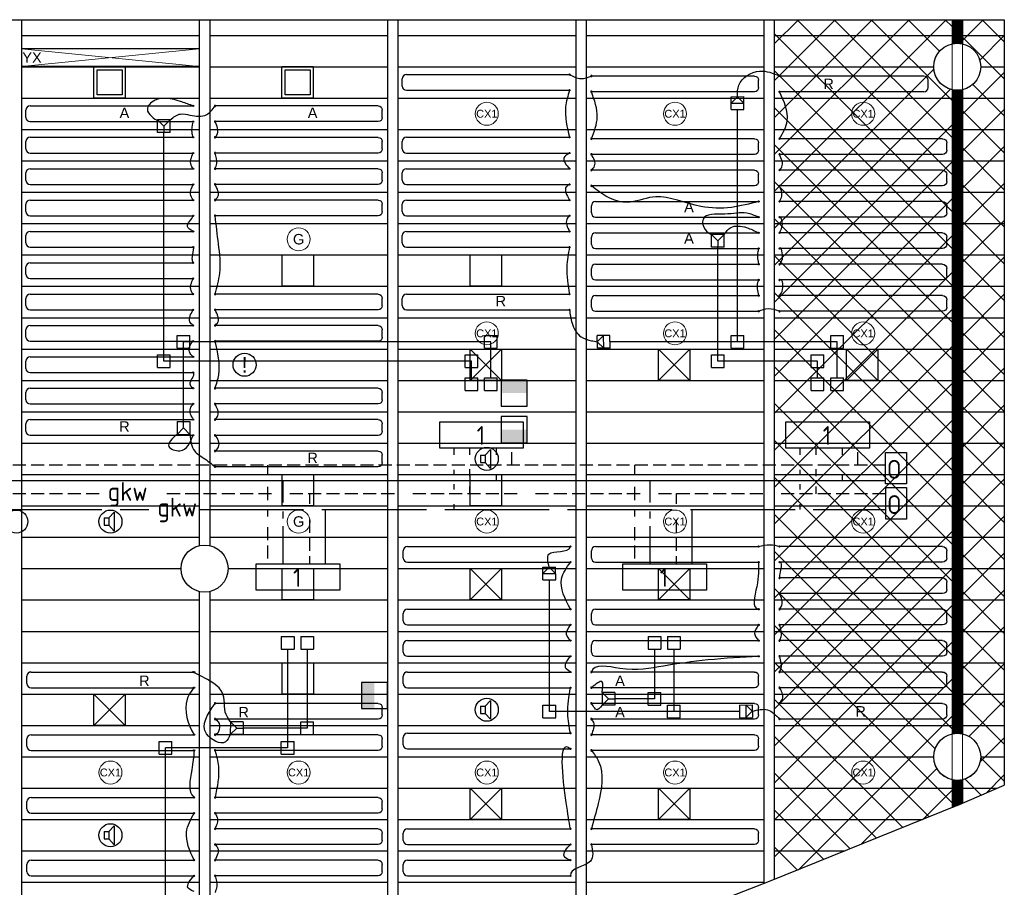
# Model space of a CAD drawing. Extents: x 7383 to 861143, y -570072 to -203000.
# Tile 18 of 30: x 463075 to 472493, y -289716 to -281418. Entities that reach past the tile are written whole.
import ezdxf

# ---------------------------------------------------------------- set-up
doc = ezdxf.new("R2010")
doc.units = 0
doc.header["$LTSCALE"] = 25
for name, pattern in [('2322105', [47, 40, -7]), ('2322106', [47, 5, -2, 5, -2, 5, -2, 5, -2, 5, -2, 5, -7]), ('2322107', [2000, 1000, 1000]), ('2322108', [7, 5, -2]), ('HIDDEN', [0.375, 0.25, -0.125])]:
    doc.linetypes.add(name, pattern=pattern)
doc.layers.get('0').update_dxf_attribs({"linetype": 'CONTINUOUS'})
for name, color, linetype in [('60', 7, 'CONTINUOUS'), ('60-CV', 3, 'CONTINUOUS'), ('KP-bandraster', 5, 'CONTINUOUS'), ('KP-koppelingen', 6, 'CONTINUOUS'), ('KP-leidingen(aanvoer)', 5, 'CONTINUOUS'), ('KP-leidingen(retour)', 1, 'CONTINUOUS'), ('KP-Melders', 3, 'CONTINUOUS'), ('KP-Oppervlak', 3, 'CONTINUOUS'), ('KP-panelen', 1, 'CONTINUOUS'), ('KP-registers', 4, 'CONTINUOUS'), ('KP-retour', 3, 'CONTINUOUS'), ('KP-slangen', 7, 'CONTINUOUS'), ('KP-tekst', 7, 'CONTINUOUS'), ('SYM-W', 7, 'CONTINUOUS'), ('Thermostaat', 160, 'CONTINUOUS'), ('WL5501--', 130, 'CONTINUOUS'), ('WL5501-GKW', 4, 'CONTINUOUS'), ('WL5502--', 130, 'CONTINUOUS'), ('WL5502--_GKW-R', 4, 'HIDDEN'), ('WL561---_AANVOER', 10, 'CONTINUOUS'), ('WL561---_RETOUR', 10, 'CONTINUOUS')]:
    doc.layers.add(name, color=color, linetype=linetype)
doc.layers.add('KP-aanvoer', color=6, linetype='CONTINUOUS', plot=False)
for name, color, linetype, lineweight in [('KP-Aluminium', 8, 'CONTINUOUS', 18), ('KP-onderlegger CV GKW', 8, 'CONTINUOUS', 18), ('KP-Verlichting', 2, 'CONTINUOUS', 18)]:
    doc.layers.add(name, color=color, linetype=linetype, lineweight=lineweight)
doc.styles.add('arial', font='ARIAL.TTF')
doc.styles.add('BURO-018', font='ISO96.shx', dxfattribs={"height": 90})
doc.styles.add('ISO', font='ISO.SHX')

# ---------------------------------------------------------------- blocks, each defined once
blk = doc.blocks.new('SW30485012')
at = {"color": 0, "linetype": 'Continuous'}
for p, q in [((-2.5, 2.5), (-2.5, -2.5)), ((2.5, 2.5), (-2.5, 2.5)), ((2.5, -2.5), (2.5, 2.5)), ((-2.5, -2.5), (2.5, -2.5))]:
    blk.add_line(p, q, dxfattribs=at)
blk.add_solid([(-2.5, 0), (2.5, 0), (-2.5, -2.5), (2.5, -2.5)], dxfattribs=at)
at = {"color": 0, "linetype": 'Continuous', "style": 'BURO-018', "flags": 1}
blk.add_attdef('W_ID', (0, 0), '', height=1.8, dxfattribs=at)
blk = doc.blocks.new('A$C5CC54D2E')
at = {"layer": '60-CV', "color": 2, "linetype": 'Continuous'}
for points in [[(49915.1, -3988.4), (49715.1, -3988.4), (49715.1, -3688.4), (49915.1, -3688.4)], [(49915.7, -4325.7), (49715.7, -4325.7), (49715.7, -4025.7), (49915.7, -4025.7)]]:
    blk.add_lwpolyline(points, close=True, dxfattribs=at)
at = {"layer": 'SYM-W', "color": 2, "linetype": 'Continuous'}
for points in [[(46249, -3646.7), (45449, -3646.7), (45449, -3396.7), (46249, -3396.7)], [(49559.3, -3646.7), (48759.3, -3646.7), (48759.3, -3396.7), (49559.3, -3396.7)], [(43692.7, -4754.7), (44492.7, -4754.7), (44492.7, -5004.7), (43692.7, -5004.7)], [(47200.7, -4754.7), (48000.7, -4754.7), (48000.7, -5004.7), (47200.7, -5004.7)]]:
    blk.add_lwpolyline(points, close=True, dxfattribs=at)
at = {"layer": 'WL5501--', "linetype": '2322105'}
for p, q in [((45588.5, -3710.7), (45588.5, -3646.7)), ((48898.8, -3710.7), (48898.8, -3646.7)), ((45588.5, -3904.3), (45588.5, -3854.3)), ((48898.8, -3904.3), (48898.8, -3854.3)), ((45588.5, -4042.7), (45588.5, -3992.7)), ((48898.8, -4042.7), (48898.8, -3992.7)), ((34166.8, -4233.2), (42667.8, -4233.2)), ((43147.9, -4233.2), (49715.7, -4233.2)), ((44353.2, -4233.2), (44353.2, -4754.7)), ((45588.5, -4234), (45588.5, -4184)), ((47861.2, -4233.2), (47861.2, -4754.7)), ((48898.8, -4234), (48898.8, -4184))]:
    blk.add_line(p, q, dxfattribs=at)
at = {"layer": 'WL5502--', "linetype": '2322106'}
for p, q in [((45738.5, -3710.7), (45738.5, -3646.7)), ((49048.8, -3710.7), (49048.8, -3646.7)), ((45738.5, -3914.3), (45738.5, -3847.2)), ((49048.8, -3914.3), (49048.8, -3847.2)), ((45738.5, -4083.2), (45738.5, -4016.1)), ((49048.8, -4083.2), (49048.8, -4016.1)), ((42191.2, -4083.2), (33676.7, -4083.2)), ((49715.7, -4083.2), (42698.1, -4083.2)), ((44203.2, -4082.8), (44203.2, -4179.2)), ((47711.2, -4082.8), (47711.2, -4179.2)), ((44203.2, -4331.3), (44203.2, -4754.7)), ((47711.2, -4331.3), (47711.2, -4754.7))]:
    blk.add_line(p, q, dxfattribs=at)
at = {"layer": 'WL561---_AANVOER', "linetype": '2322107'}
for p, q in [((45988.5, -3646.7), (45988.5, -3710.7)), ((49298.8, -3646.7), (49298.8, -3710.7)), ((45988.5, -3910.7), (45988.5, -3960.7)), ((49298.8, -3910.7), (49298.8, -3960.7)), ((49715.1, -3960.7), (32780.4, -3960.7)), ((43953.2, -4167.8), (43953.2, -3960.7)), ((47461.2, -4167.8), (47461.2, -3960.7)), ((43953.2, -4319.2), (43953.2, -4252.6)), ((47461.2, -4319.2), (47461.2, -4252.6)), ((43953.2, -4754.7), (43953.2, -4395)), ((47461.2, -4754.7), (47461.2, -4395))]:
    blk.add_line(p, q, dxfattribs=at)
at = {"layer": 'WL561---_RETOUR', "linetype": '2322108'}
for p, q in [((46138.5, -3810.7), (46138.5, -3646.7)), ((49448.8, -3810.7), (49448.8, -3646.7)), ((49715.1, -3810.7), (32780.4, -3810.7)), ((43803.2, -3810.7), (43803.2, -3907.2)), ((47311.2, -3810.7), (47311.2, -3907.2)), ((43803.2, -4019.3), (43803.2, -4164.7)), ((47311.2, -4019.3), (47311.2, -4164.7)), ((43803.2, -4243.5), (43803.2, -4301.1)), ((47311.2, -4243.5), (47311.2, -4301.1)), ((43803.2, -4404.1), (43803.2, -4754.7)), ((47311.2, -4404.1), (47311.2, -4754.7))]:
    blk.add_line(p, q, dxfattribs=at)
at = {"layer": 'Thermostaat', "xscale": 50, "yscale": 50, "zscale": 50}
for p, rotation in [((46161.2, -3121.5), 180), ((44825, -6013.8), 270)]:
    blk.add_blockref('SW30485012', p, dxfattribs=dict(at, rotation=rotation))
blk.add_blockref('SW30485012', (46161.2, -3471.5), dxfattribs=at)
at = {"layer": '60', "color": 1, "linetype": 'Continuous', "style": 'ISO'}
for p in [(45802.7, -3616.4), (49113, -3616.4), (44046.4, -4974.4), (47554.4, -4974.4)]:
    blk.add_text('1', height=180, dxfattribs=at).set_placement(p)
at = {"layer": '60-CV', "color": 1, "linetype": 'Continuous', "style": 'ISO', "text_generation_flag": 2}
for p in [(49866.3, -3940.4), (49867, -4277.8)]:
    blk.add_text('O', height=180, dxfattribs=at).set_placement(p)
at = {"layer": 'WL5501-GKW', "color": 1, "style": 'ISO'}
blk.add_text('gkw', height=180, dxfattribs=at).set_placement((42274.4, -4152))
at = {"layer": 'WL5502--_GKW-R', "color": 1, "style": 'ISO'}
blk.add_text('gkw', height=180, dxfattribs=at).set_placement((42748.4, -4302))
blk = doc.blocks.new('Register A')
at = {"layer": 'KP-registers', "linetype": 'Continuous'}
for p, q in [((90, 225), (1644, 225)), ((50, 115), (50, 185)), ((90, 75), (1644, 75))]:
    blk.add_line(p, q, dxfattribs=at)
for centre in [(1650, 225), (1650, 75)]:
    blk.add_circle(centre, 6, dxfattribs=at)
for centre, start, end in [((90, 185), 90, 180), ((90, 115), 180, 270)]:
    blk.add_arc(centre, 40, start, end, dxfattribs=at)
blk = doc.blocks.new('Register B')
at = {"layer": 'KP-registers', "linetype": 'Continuous'}
for p, q in [((1430.5, 211.3), (56.1, 211.3)), ((1470.5, 101.3), (1470.5, 171.3)), ((1430.5, 61.3), (56.1, 61.3))]:
    blk.add_line(p, q, dxfattribs=at)
for centre in [(50.1, 211.3), (50.1, 61.3)]:
    blk.add_circle(centre, 6, dxfattribs=at)
for centre, start, end in [((1430.5, 171.3), 0, 90), ((1430.5, 101.3), 270, 0)]:
    blk.add_arc(centre, 40, start, end, dxfattribs=at)
blk = doc.blocks.new('A$C7D4E4579')
at = {"layer": 'KP-Aluminium', "linetype": 'Continuous'}
h = blk.add_hatch(dxfattribs=at)
h.set_pattern_fill('ANSI31', color=256, scale=10)
h.set_pattern_definition([(45, (9.863, 5202.0825), (-0.88388348, 0.88388348), [])])
h.paths.add_polyline_path([(50, 6380.6, -0.112508), (-50, 6380.6), (-50, 219.4, -0.112518), (50, 219.4)])
h.paths.add_polyline_path([(50, 7049.9), (-50, 7049.9), (-50, 6819.4, -0.112508), (50, 6819.4)])
h.paths.add_polyline_path([(50, -219.4, -0.112518), (-50, -219.4), (-50, -485.5), (50, -443.7)])
for p in [(-50, 7049.9), (-50, -219.4)]:
    blk.add_line(p, (-50, -485.5), dxfattribs=at)
blk = doc.blocks.new('A$C370619C3')
at = {"layer": 'KP-Aluminium', "linetype": 'Continuous'}
h = blk.add_hatch(dxfattribs=at)
h.set_pattern_fill('ANSI37', color=256, scale=2000)
h.set_pattern_definition([(45, (-195930.18, 268705.72), (-176.7767, 176.7767), []), (135, (-195930.18, 268705.72), (-176.7767, -176.7767), [])])
h.paths.add_polyline_path([(50850, 449.9), (50450, 449.9), (50450, 219.4, -0.349981), (50625, 0, -0.349981), (50450, -219.4), (50450, -6380.6, -0.349976), (50625, -6600, -0.349976), (50450, -6819.4), (50450, -7043.7), (50850, -6871.1)])
h.paths.add_polyline_path([(50350, -219.4, -0.350032), (50175, 0, -0.350032), (50350, 219.4), (50350, 449.9), (48650, 449.9), (48650, -7773.6), (49326.1, -7500), (50350, -7085.5), (50350, -6819.4, -0.350027), (50175, -6600, -0.350027), (50350, -6380.6)])
for p, q in [((48650, 449.9), (50850, 449.9)), ((48650, -7773.6), (48650, 449.9)), ((50350, 219.4), (50350, 449.9)), ((50350, 449.9), (50350, -7085.5)), ((50450, 449.9), (50450, 219.4)), ((50450, -7043.7), (50450, 449.9)), ((50850, 449.9), (50850, -6871.1)), ((50350, -6819.4), (50350, -7085.5)), ((50450, -6819.4), (50450, -7043.7)), ((50850, -6871.1), (50450, -7043.7)), ((50450, -7043.7), (50350, -7085.5)), ((50350, -7085.5), (49326.1, -7500)), ((49326.1, -7500), (48650, -7773.6))]:
    blk.add_line(p, q, dxfattribs=at)
for centre in [(50400, 0), (50400, -6600)]:
    blk.add_circle(centre, 225, dxfattribs=at)
blk.add_blockref('A$C7D4E4579', (50400, -6600), dxfattribs=at)

msp = doc.modelspace()

# ---------------------------------------------------------------- linework, layer by layer
at = {"layer": 'KP-aanvoer'}
for p, q in [((467384.4, -284868.2), (467384.4, -284568.2)), ((467384.4, -284568.2), (467684.4, -284568.2)), ((467384.4, -284868.2), (467684.4, -284568.2)), ((467384.4, -284568.2), (467684.4, -284868.2)), ((467684.4, -284568.2), (467684.4, -284868.2)), ((469184.4, -284868), (469184.4, -284568)), ((469184.4, -284568), (469484.4, -284568)), ((469184.4, -284868), (469484.4, -284568)), ((469184.4, -284568), (469484.4, -284868)), ((469484.4, -284568), (469484.4, -284868)), ((470984.4, -284868.2), (470984.4, -284568.2)), ((470984.4, -284568.2), (471284.4, -284568.2)), ((470984.4, -284868.2), (471284.4, -284568.2)), ((470984.4, -284568.2), (471284.4, -284868.2)), ((471284.4, -284568.2), (471284.4, -284868.2)), ((467684.4, -284868.2), (467384.4, -284868.2)), ((469484.4, -284868), (469184.4, -284868)), ((471284.4, -284868.2), (470984.4, -284868.2)), ((467384.3, -286968.2), (467384.3, -286668.2)), ((467384.3, -286668.2), (467684.3, -286668.2)), ((467384.3, -286968.2), (467684.3, -286668.2)), ((467384.3, -286668.2), (467684.3, -286968.2)), ((467684.3, -286668.2), (467684.3, -286968.2)), ((469184.4, -286968.1), (469184.4, -286668.1)), ((469184.4, -286668.1), (469484.4, -286668.1)), ((469184.4, -286968.1), (469484.4, -286668.1)), ((469184.4, -286668.1), (469484.4, -286968.1)), ((469484.4, -286668.1), (469484.4, -286968.1)), ((467684.3, -286968.2), (467384.3, -286968.2)), ((469484.4, -286968.1), (469184.4, -286968.1)), ((463784.5, -288168.2), (463784.5, -287868.2)), ((463784.5, -287868.2), (464084.5, -287868.2)), ((463784.5, -288168.2), (464084.5, -287868.2)), ((463784.5, -287868.2), (464084.5, -288168.2)), ((464084.5, -287868.2), (464084.5, -288168.2)), ((464084.5, -288168.2), (463784.5, -288168.2)), ((467384.4, -289068.2), (467384.4, -288768.2)), ((467384.4, -288768.2), (467684.4, -288768.2)), ((467384.4, -289068.2), (467684.4, -288768.2)), ((467384.4, -288768.2), (467684.4, -289068.2)), ((467684.4, -288768.2), (467684.4, -289068.2)), ((469184.5, -289068.2), (469184.5, -288768.2)), ((469184.5, -288768.2), (469484.5, -288768.2)), ((469184.5, -289068.2), (469484.5, -288768.2)), ((469184.5, -288768.2), (469484.5, -289068.2)), ((469484.5, -288768.2), (469484.5, -289068.2)), ((467684.4, -289068.2), (467384.4, -289068.2)), ((469484.5, -289068.2), (469184.5, -289068.2))]:
    msp.add_line(p, q, dxfattribs=at)
at = {"layer": 'KP-bandraster', "linetype": 'Continuous'}
for p, q in [((463093.1, -281418.3), (463093.1, -292010.1)), ((464793.1, -281418.3), (464793.1, -286448.8)), ((464893.1, -281418.3), (464893.1, -286448.8)), ((466593.1, -281418.3), (466593.1, -290977.6)), ((466693.1, -281418.3), (466693.1, -290944.9)), ((468393.1, -281418.3), (468393.1, -290373.5)), ((468493.1, -281418.3), (468493.1, -290337.4)), ((470193.1, -281418.3), (470193.1, -289681.3)), ((470293.1, -281418.3), (470293.1, -289641.8)), ((471993.1, -281418.3), (471993.1, -281648.8)), ((472093.1, -281418.3), (472093.1, -281648.8)), ((471993.1, -282087.6), (471993.1, -288248.9)), ((472093.1, -282087.6), (472093.1, -288248.9)), ((464793.1, -286887.6), (464793.1, -290852.2)), ((464893.1, -286887.6), (464893.1, -290852.2)), ((471993.1, -288687.4), (471993.1, -288953.7)), ((472093.1, -288687.4), (472093.1, -288911.9))]:
    msp.add_line(p, q, dxfattribs=at)
for centre, radius in [((472043.1, -281868.2), 225), ((464843.1, -286668.2), 225), ((472043.1, -288468.2), 224.9)]:
    msp.add_circle(centre, radius, dxfattribs=at)
at = {"layer": 'KP-koppelingen', "linetype": 'Continuous'}
for p, q in [((469879.8, -282154.6), (470001.5, -282154.1)), ((469880.3, -282276.2), (469879.8, -282154.6)), ((469940.6, -282154.4), (469880, -282215.4)), ((470001.7, -282215), (469940.6, -282154.4)), ((470001.9, -282275.8), (470001.5, -282154.1)), ((469880, -282215.4), (470001.7, -282215)), ((469880.3, -282276.2), (470001.9, -282275.8)), ((464393.1, -282496.5), (464393.1, -282374.8)), ((464514.8, -282374.9), (464393.1, -282374.8)), ((464393.1, -282374.8), (464453.9, -282435.7)), ((464453.9, -282435.7), (464514.8, -282374.9)), ((464453.9, -282435.7), (464453.9, -282496.5)), ((464514.7, -282496.5), (464514.8, -282374.9)), ((464514.7, -282496.5), (464393.1, -282496.5)), ((469693.1, -283593.6), (469693.1, -283472)), ((469814.8, -283472.1), (469693.1, -283472)), ((469693.1, -283472), (469753.9, -283532.8)), ((469753.9, -283532.8), (469814.8, -283472.1)), ((469814.7, -283593.7), (469814.8, -283472.1)), ((469753.9, -283532.8), (469753.9, -283593.7)), ((469814.7, -283593.7), (469693.1, -283593.6)), ((464580.3, -284558.7), (464580.3, -284437)), ((464580.3, -284437), (464701.9, -284437)), ((464701.9, -284558.7), (464701.9, -284437)), ((467522, -284558.7), (467522, -284437)), ((467522, -284437), (467643.6, -284437)), ((467643.6, -284558.7), (467643.6, -284437)), ((468721.2, -284437), (468599.5, -284437.9)), ((468600.4, -284559.5), (468599.5, -284437.9)), ((468660.3, -284437.5), (468600, -284498.7)), ((468600, -284498.7), (468661.2, -284559.1)), ((468661.2, -284559.1), (468660.3, -284437.5)), ((468722, -284558.7), (468721.2, -284437)), ((469880.3, -284558.7), (469880.3, -284437)), ((469880.3, -284437), (470001.9, -284437)), ((470001.9, -284558.7), (470001.9, -284437)), ((470832.3, -284558.7), (470832.3, -284437)), ((470832.3, -284437), (470953.9, -284437)), ((470953.9, -284558.7), (470953.9, -284437)), ((464580.3, -284558.7), (464701.9, -284558.7)), ((467522, -284558.7), (467643.6, -284558.7)), ((468722, -284558.7), (468600.4, -284559.5)), ((469880.3, -284558.7), (470001.9, -284558.7)), ((470832.3, -284558.7), (470953.9, -284558.7)), ((464393.1, -284745.9), (464393.1, -284624.2)), ((464393.1, -284624.2), (464514.7, -284624.2)), ((464514.7, -284745.9), (464514.7, -284624.2)), ((467334.8, -284745.9), (467334.8, -284624.2)), ((467334.8, -284624.2), (467456.4, -284624.2)), ((467456.4, -284745.9), (467456.4, -284624.2)), ((469693.1, -284745.9), (469693.1, -284624.2)), ((469693.1, -284624.2), (469814.7, -284624.2)), ((469814.7, -284745.9), (469814.7, -284624.2)), ((470645.1, -284745.9), (470645.1, -284624.2)), ((470645.1, -284624.2), (470766.7, -284624.2)), ((470766.7, -284745.9), (470766.7, -284624.2)), ((464393.1, -284745.9), (464514.7, -284745.9)), ((467334.8, -284745.9), (467456.4, -284745.9)), ((469693.1, -284745.9), (469814.7, -284745.9)), ((470645.1, -284745.9), (470766.7, -284745.9)), ((467334.8, -284964.2), (467334.8, -284842.6)), ((467334.8, -284842.6), (467456.4, -284842.6)), ((467456.4, -284964.2), (467456.4, -284842.6)), ((467522, -284964.2), (467522, -284842.6)), ((467522, -284842.6), (467643.6, -284842.6)), ((467643.6, -284964.2), (467643.6, -284842.6)), ((470645.1, -284964.2), (470645.1, -284842.6)), ((470645.1, -284842.6), (470766.7, -284842.6)), ((470766.7, -284964.2), (470766.7, -284842.6)), ((470832.3, -284964.2), (470832.3, -284842.6)), ((470832.3, -284842.6), (470953.9, -284842.6)), ((470953.9, -284964.2), (470953.9, -284842.6)), ((467334.8, -284964.2), (467456.4, -284964.2)), ((467522, -284964.2), (467643.6, -284964.2)), ((470645.1, -284964.2), (470766.7, -284964.2)), ((470832.3, -284964.2), (470953.9, -284964.2)), ((464580.3, -285262.2), (464580.2, -285383.9)), ((464580.3, -285262.2), (464701.9, -285262.3)), ((464641, -285323.1), (464641.1, -285262.3)), ((464701.9, -285262.3), (464701.8, -285384)), ((464641, -285323.1), (464580.2, -285383.9)), ((464701.8, -285384), (464641, -285323.1)), ((464580.2, -285383.9), (464701.8, -285384)), ((468079.4, -286655.1), (468201, -286654.2)), ((468080.3, -286776.7), (468079.4, -286655.1)), ((468140.2, -286654.6), (468079.8, -286715.9)), ((468201.5, -286715), (468140.2, -286654.6)), ((468201.9, -286775.8), (468201, -286654.2)), ((468079.8, -286715.9), (468201.5, -286715)), ((468080.3, -286776.7), (468201.9, -286775.8)), ((465577.2, -287316.3), (465698.8, -287316.2)), ((465577.2, -287316.3), (465577.2, -287437.9)), ((465698.8, -287316.2), (465698.8, -287437.9)), ((465764.4, -287316.3), (465886, -287316.2)), ((465764.4, -287316.3), (465764.4, -287437.9)), ((465886, -287316.2), (465886, -287437.9)), ((469085.2, -287316.3), (469206.8, -287316.2)), ((469085.2, -287316.3), (469085.2, -287437.9)), ((469206.8, -287316.2), (469206.8, -287437.9)), ((469272.4, -287316.3), (469394, -287316.2)), ((469272.4, -287316.3), (469272.4, -287437.9)), ((469394, -287316.2), (469394, -287437.9)), ((465577.2, -287437.9), (465698.8, -287437.9)), ((465764.4, -287437.9), (465886, -287437.9)), ((469085.2, -287437.9), (469206.8, -287437.9)), ((469272.4, -287437.9), (469394, -287437.9)), ((468646.5, -287851.9), (468646.3, -287973.5)), ((468646.3, -287973.5), (468707.2, -287912.8)), ((468768.1, -287852.1), (468646.5, -287851.9)), ((468707.2, -287912.8), (468646.5, -287851.9)), ((468707.2, -287912.8), (468768, -287912.9)), ((468768.1, -287852.1), (468767.9, -287973.7)), ((469085.2, -287973.7), (469085.2, -287852.1)), ((469085.2, -287852.1), (469206.8, -287852.1)), ((469206.8, -287973.7), (469206.8, -287852.1)), ((468080.3, -288094.5), (468080.3, -287972.9)), ((468080.3, -287972.9), (468201.9, -287972.9)), ((468201.9, -288094.5), (468201.9, -287972.9)), ((468767.9, -287973.7), (468646.3, -287973.5)), ((469085.2, -287973.7), (469206.8, -287973.7)), ((469272.4, -288094.5), (469272.4, -287972.9)), ((469272.4, -287972.9), (469394, -287972.9)), ((469394, -288094.5), (469394, -287972.9)), ((469959.7, -287972.9), (470081.3, -287971.1)), ((469959.7, -287972.9), (469961.4, -288094.5)), ((470020.5, -287972), (470022.2, -288093.6)), ((470082.2, -288031.9), (470020.5, -287972)), ((470081.3, -287971.1), (470083, -288092.7)), ((468080.3, -288094.5), (468201.9, -288094.5)), ((469272.4, -288094.5), (469394, -288094.5)), ((469961.4, -288094.5), (470083, -288092.7)), ((470022.2, -288093.6), (470082.2, -288031.9)), ((465090.3, -288132.7), (465089.3, -288254.3)), ((465089.3, -288254.3), (465150.6, -288194.1)), ((465212, -288133.8), (465090.3, -288132.7)), ((465150.6, -288194.1), (465090.3, -288132.7)), ((465150.6, -288194.1), (465211.4, -288194.6)), ((465212, -288133.8), (465210.9, -288255.4)), ((465764.4, -288255.4), (465764.4, -288133.8)), ((465764.4, -288133.8), (465886, -288133.8)), ((465886, -288255.4), (465886, -288133.8)), ((465210.9, -288255.4), (465089.3, -288254.3)), ((465764.4, -288255.4), (465886, -288255.4)), ((464409.9, -288442.6), (464409.9, -288321)), ((464409.9, -288321), (464531.6, -288321)), ((464531.6, -288442.6), (464531.6, -288321)), ((465577.2, -288442.6), (465577.2, -288321)), ((465577.2, -288321), (465698.8, -288321)), ((465698.8, -288442.6), (465698.8, -288321)), ((464409.9, -288442.6), (464531.6, -288442.6)), ((465577.2, -288442.6), (465698.8, -288442.6))]:
    msp.add_line(p, q, dxfattribs=at)
at = {"layer": 'KP-leidingen(aanvoer)', "linetype": 'Continuous'}
for p, q in [((464453.9, -284685), (464453.9, -282496.5)), ((469753.9, -284685), (469753.9, -283593.7)), ((467395.6, -284685), (464453.9, -284685)), ((467395.6, -284842.6), (467395.6, -284685)), ((470705.9, -284685), (469753.9, -284685)), ((470705.9, -284842.6), (470705.9, -284685)), ((465638, -287437.9), (465638, -288381.8)), ((469146, -287437.9), (469146, -287912.9)), ((469146, -287912.9), (468768, -287912.9)), ((464470.8, -290777.4), (464470.8, -288381.8)), ((465638, -288381.8), (464470.8, -288381.8))]:
    msp.add_line(p, q, dxfattribs=at)
at = {"layer": 'KP-leidingen(retour)', "linetype": 'Continuous'}
for p, q in [((469941.1, -284497.8), (469941.1, -282276.3)), ((467582.8, -284497.8), (464641.1, -284497.8)), ((464641.1, -285262.3), (464641.1, -284497.8)), ((467582.8, -284842.6), (467582.8, -284497.8)), ((470893.1, -284497.8), (468721.6, -284497.8)), ((470893.1, -284842.6), (470893.1, -284497.8)), ((468141.1, -288033.7), (468141.1, -286776.3)), ((465825.2, -287437.9), (465825.2, -288194.6)), ((469333.2, -287437.9), (469333.2, -288033.7)), ((469960.5, -288033.7), (468141.1, -288033.7)), ((465825.2, -288194.6), (465211.4, -288194.6))]:
    msp.add_line(p, q, dxfattribs=at)
at = {"layer": 'KP-Melders', "linetype": 'Continuous'}
for p, q in [((467526.2, -285583.7), (467578.3, -285528.4)), ((467578.3, -285528.4), (467578.3, -285709.1)), ((467483.2, -285583.7), (467526.2, -285583.7)), ((467483.2, -285583.7), (467483.2, -285653.7)), ((467483.2, -285653.7), (467526.2, -285653.7)), ((467483.2, -285653.7), (467526.2, -285653.7)), ((467526.2, -285583.7), (467526.2, -285653.7)), ((467526.2, -285653.7), (467578.3, -285709.1)), ((463883.2, -286183.7), (463926.2, -286183.7)), ((463883.2, -286183.7), (463883.2, -286253.7)), ((463926.2, -286183.7), (463978.3, -286128.4)), ((463926.2, -286183.7), (463926.2, -286253.7)), ((463978.3, -286128.4), (463978.3, -286309.1)), ((463883.2, -286253.7), (463926.2, -286253.7)), ((463883.2, -286253.7), (463926.2, -286253.7)), ((463926.2, -286253.7), (463978.3, -286309.1)), ((467483.2, -287983.7), (467526.2, -287983.7)), ((467483.2, -287983.7), (467483.2, -288053.7)), ((467526.2, -287983.7), (467578.3, -287928.4)), ((467526.2, -287983.7), (467526.2, -288053.7)), ((467578.3, -287928.4), (467578.3, -288109.1)), ((467483.2, -288053.7), (467526.2, -288053.7)), ((467483.2, -288053.7), (467526.2, -288053.7)), ((467526.2, -288053.7), (467578.3, -288109.1)), ((463926.2, -289183.7), (463978.3, -289128.4)), ((463978.3, -289128.4), (463978.3, -289309.1)), ((463883.2, -289183.7), (463926.2, -289183.7)), ((463883.2, -289183.7), (463883.2, -289253.7)), ((463926.2, -289183.7), (463926.2, -289253.7)), ((463883.2, -289253.7), (463926.2, -289253.7)), ((463883.2, -289253.7), (463926.2, -289253.7)), ((463926.2, -289253.7), (463978.3, -289309.1))]:
    msp.add_line(p, q, dxfattribs=at)
for centre in [(465225.8, -284718.2), (467543.1, -285618.2), (463043.1, -286218.2), (463943.1, -286218.2), (467543.1, -288018.2), (463943.1, -289218.2)]:
    msp.add_circle(centre, 110, dxfattribs=at)
at = {"layer": 'KP-Oppervlak', "linetype": 'Continuous'}
for p, q in [((439693.1, -281418.2), (472493.1, -281418.3)), ((472493.1, -281418.3), (472493.1, -288739.3)), ((472043.1, -288933.5), (472493.1, -288739.3)), ((472043.1, -288933.5), (470243.4, -289661.9)), ((470243.4, -289661.9), (468443.1, -290356.7))]:
    msp.add_line(p, q, dxfattribs=at)
at = {"layer": 'KP-panelen', "linetype": 'Continuous'}
for p, q in [((463093.1, -281568.2), (464793.1, -281568.2)), ((464893.1, -281568.2), (466593.1, -281568.2)), ((466693.1, -281568.2), (468393.1, -281568.2)), ((468493.1, -281568.2), (470193.1, -281568.2)), ((470293.1, -281568.2), (471993.1, -281568.2)), ((472093.1, -281568.2), (472493.1, -281568.2)), ((464793.1, -281696.6), (463093.1, -281696.6)), ((464793.1, -281866.6), (463093.1, -281866.6)), ((463093.1, -281868.2), (464793.1, -281868.2)), ((464893.1, -281868.2), (466593.1, -281868.2)), ((466693.1, -281868.2), (468393.1, -281868.2)), ((468493.1, -281868.2), (470193.1, -281868.2)), ((470293.1, -281868.2), (471818.1, -281868.2)), ((472268.1, -281868.2), (472493.1, -281868.2)), ((463093.1, -282168.2), (464793.1, -282168.2)), ((464893.1, -282168.2), (466593.1, -282168.2)), ((466693.1, -282168.2), (468393.1, -282168.2)), ((468493.1, -282168.2), (470193.1, -282168.2)), ((470293.1, -282168.2), (471993.1, -282168.2)), ((472093.1, -282168.2), (472493.1, -282168.2)), ((463093.1, -282468.2), (464793.1, -282468.2)), ((464893.1, -282468.2), (466593.1, -282468.2)), ((466693.1, -282468.2), (468393.1, -282468.2)), ((468493.1, -282468.2), (470193.1, -282468.2)), ((470293.1, -282468.2), (471993.1, -282468.2)), ((472093.1, -282468.2), (472493.1, -282468.2)), ((463093.1, -282768.2), (464793.1, -282768.2)), ((464893.1, -282768.2), (466593.1, -282768.2)), ((466693.1, -282768.2), (468393.1, -282768.2)), ((468493.1, -282768.2), (470193.1, -282768.2)), ((470293.1, -282768.2), (471993.1, -282768.2)), ((472093.1, -282768.2), (472493.1, -282768.2)), ((463093.1, -283068.2), (464793.1, -283068.2)), ((464893.1, -283068.2), (466593.1, -283068.2)), ((466693.1, -283068.2), (468393.1, -283068.2)), ((468493.1, -283068.2), (470193.1, -283068.2)), ((470293.1, -283068.2), (471993.1, -283068.2)), ((472093.1, -283068.2), (472493.1, -283068.2)), ((463093.1, -283368.2), (464793.1, -283368.2)), ((464893.1, -283368.2), (466593.1, -283368.2)), ((466693.1, -283368.2), (468393.1, -283368.2)), ((468493.1, -283368.2), (470193.1, -283368.2)), ((470293.1, -283368.2), (471993.1, -283368.2)), ((472093.1, -283368.2), (472493.1, -283368.2)), ((463093.1, -283668.2), (464793.1, -283668.2)), ((464893.1, -283668.2), (466593.1, -283668.2)), ((466693.1, -283668.2), (468393.1, -283668.2)), ((468493.1, -283668.2), (470193.1, -283668.2)), ((470293.1, -283668.2), (471993.1, -283668.2)), ((472093.1, -283668.2), (472493.1, -283668.2)), ((463093.1, -283968.2), (464793.1, -283968.2)), ((464893.1, -283968.2), (466593.1, -283968.2)), ((466693.1, -283968.2), (468393.1, -283968.2)), ((468493.1, -283968.2), (470193.1, -283968.2)), ((470293.1, -283968.2), (471993.1, -283968.2)), ((472093.1, -283968.2), (472493.1, -283968.2)), ((463093.1, -284268.2), (464793.1, -284268.2)), ((464893.1, -284268.2), (466593.1, -284268.2)), ((466693.1, -284268.2), (468393.1, -284268.2)), ((468493.1, -284268.2), (470193.1, -284268.2)), ((470293.1, -284268.2), (471993.1, -284268.2)), ((472093.1, -284268.2), (472493.1, -284268.2)), ((463093.1, -284568.2), (464793.1, -284568.2)), ((464893.1, -284568.2), (466593.1, -284568.2)), ((466693.1, -284568.2), (468393.1, -284568.2)), ((468493.1, -284568.2), (470193.1, -284568.2)), ((470293.1, -284568.2), (471993.1, -284568.2)), ((472093.1, -284568.2), (472493.1, -284568.2)), ((463093.1, -284868.2), (464793.1, -284868.2)), ((464893.1, -284868.2), (466593.1, -284868.2)), ((466693.1, -284868.2), (468393.1, -284868.2)), ((468493.1, -284868.2), (470193.1, -284868.2)), ((470293.1, -284868.2), (471993.1, -284868.2)), ((472093.1, -284868.2), (472493.1, -284868.2)), ((463093.1, -285168.2), (464793.1, -285168.2)), ((464893.1, -285168.2), (466593.1, -285168.2)), ((466693.1, -285168.2), (468393.1, -285168.2)), ((468493.1, -285168.2), (470193.1, -285168.2)), ((470293.1, -285168.2), (471993.1, -285168.2)), ((472093.1, -285168.2), (472493.1, -285168.2)), ((463093.1, -285468.2), (464793.1, -285468.2)), ((464893.1, -285468.2), (466593.1, -285468.2)), ((466693.1, -285468.2), (468393.1, -285468.2)), ((468493.1, -285468.2), (470193.1, -285468.2)), ((470293.1, -285468.2), (471993.1, -285468.2)), ((472093.1, -285468.2), (472493.1, -285468.2)), ((463093.1, -285768.2), (464793.1, -285768.2)), ((464893.1, -285768.2), (466593.1, -285768.2)), ((466693.1, -285768.2), (468393.1, -285768.2)), ((468493.1, -285768.2), (470193.1, -285768.2)), ((470293.1, -285768.2), (471993.1, -285768.2)), ((472093.1, -285768.2), (472493.1, -285768.2)), ((463093.1, -286068.2), (464793.1, -286068.2)), ((464893.1, -286068.2), (466593.1, -286068.2)), ((466693.1, -286068.2), (468393.1, -286068.2)), ((468493.1, -286068.2), (470193.1, -286068.2)), ((470293.1, -286068.2), (471993.1, -286068.2)), ((472093.1, -286068.2), (472493.1, -286068.2)), ((463093.1, -286368.2), (464793.1, -286368.2)), ((464893.1, -286368.2), (466593.1, -286368.2)), ((466693.1, -286368.2), (468393.1, -286368.2)), ((468493.1, -286368.2), (470193.1, -286368.2)), ((470293.1, -286368.2), (471993.1, -286368.2)), ((472093.1, -286368.2), (472493.1, -286368.2)), ((463093.1, -286668.2), (464618.1, -286668.2)), ((465068.1, -286668.2), (466593.1, -286668.2)), ((466693.1, -286668.2), (468393.1, -286668.2)), ((468493.1, -286668.2), (470193.1, -286668.2)), ((470293.1, -286668.2), (471993.1, -286668.2)), ((472093.1, -286668.2), (472493.1, -286668.2)), ((463093.1, -286968.2), (464793.1, -286968.2)), ((464893.1, -286968.2), (466593.1, -286968.2)), ((466693.1, -286968.2), (468393.1, -286968.2)), ((468493.1, -286968.2), (470193.1, -286968.2)), ((470293.1, -286968.2), (471993.1, -286968.2)), ((472093.1, -286968.2), (472493.1, -286968.2)), ((463093.1, -287268.2), (464793.1, -287268.2)), ((464893.1, -287268.2), (466593.1, -287268.2)), ((466693.1, -287268.2), (468393.1, -287268.2)), ((468493.1, -287268.2), (470193.1, -287268.2)), ((470293.1, -287268.2), (471993.1, -287268.2)), ((472093.1, -287268.2), (472493.1, -287268.2)), ((463093.1, -287568.2), (464793.1, -287568.2)), ((464893.1, -287568.2), (466593.1, -287568.2)), ((466693.1, -287568.2), (468393.1, -287568.2)), ((468493.1, -287568.2), (470193.1, -287568.2)), ((470293.1, -287568.2), (471993.1, -287568.2)), ((472093.1, -287568.2), (472493.1, -287568.2)), ((463093.1, -287868.2), (464793.1, -287868.2)), ((464893.1, -287868.2), (466593.1, -287868.2)), ((466693.1, -287868.2), (468393.1, -287868.2)), ((468493.1, -287868.2), (470193.1, -287868.2)), ((470293.1, -287868.2), (471993.1, -287868.2)), ((472093.1, -287868.2), (472493.1, -287868.2)), ((463093.1, -288168.2), (464793.1, -288168.2)), ((464893.1, -288168.2), (466593.1, -288168.2)), ((466693.1, -288168.2), (468393.1, -288168.2)), ((468493.1, -288168.2), (470193.1, -288168.2)), ((470293.1, -288168.2), (471993.1, -288168.2)), ((472093.1, -288168.2), (472493.1, -288168.2)), ((463093.1, -288468.2), (464793.1, -288468.2)), ((464893.1, -288468.2), (466593.1, -288468.2)), ((466693.1, -288468.2), (468393.1, -288468.2)), ((468493.1, -288468.2), (470193.1, -288468.2)), ((470293.1, -288468.2), (471818.2, -288468.2)), ((472268, -288468.2), (472493.1, -288468.2)), ((463093.1, -288768.2), (464793.1, -288768.2)), ((464893.1, -288768.2), (466593.1, -288768.2)), ((466693.1, -288768.2), (468393.1, -288768.2)), ((468493.1, -288768.2), (470193.1, -288768.2)), ((470293.1, -288768.2), (471993.1, -288768.2)), ((472093.1, -288768.2), (472426.2, -288768.2)), ((463093.1, -289068.2), (464793.1, -289068.2)), ((464893.1, -289068.2), (466593.1, -289068.2)), ((466693.1, -289068.2), (468393.1, -289068.2)), ((468493.1, -289068.2), (470193.1, -289068.2)), ((470293.1, -289068.2), (471710.3, -289068.2)), ((463093.1, -289368.2), (464793.1, -289368.2)), ((464893.1, -289368.2), (466593.1, -289368.2)), ((466693.1, -289368.2), (468393.1, -289368.2)), ((468493.1, -289368.2), (470193.1, -289368.2)), ((470293.1, -289368.2), (470969.1, -289368.2)), ((463093.1, -289668.2), (464793.1, -289668.2)), ((464893.1, -289668.2), (466593.1, -289668.2)), ((466693.1, -289668.2), (468393.1, -289668.2)), ((468493.1, -289668.2), (470193.1, -289668.2))]:
    msp.add_line(p, q, dxfattribs=at)
at = {"layer": 'KP-retour'}
for p, q in [((463783.4, -282167.2), (463783.4, -281867.2)), ((463783.4, -281867.2), (464083.4, -281867.2)), ((464083.4, -281867.2), (464083.4, -282167.2)), ((465583.4, -282167.2), (465583.4, -281867.2)), ((465583.4, -281867.2), (465883.4, -281867.2)), ((465883.4, -281867.2), (465883.4, -282167.2)), ((463814.4, -281898.2), (464054.4, -281898.2)), ((463814.4, -282138.2), (463814.4, -281898.2)), ((464054.4, -281898.2), (464054.4, -282138.2)), ((465614.4, -281898.2), (465854.4, -281898.2)), ((465614.4, -282138.2), (465614.4, -281898.2)), ((465854.4, -281898.2), (465854.4, -282138.2)), ((464083.4, -282167.2), (463783.4, -282167.2)), ((464054.4, -282138.2), (463814.4, -282138.2)), ((465883.4, -282167.2), (465583.4, -282167.2)), ((465854.4, -282138.2), (465614.4, -282138.2)), ((465584.4, -283968.2), (465584.4, -283668.2)), ((465584.4, -283668.2), (465884.4, -283668.2)), ((465884.4, -283668.2), (465884.4, -283968.2)), ((467384.4, -283968.2), (467384.4, -283668.2)), ((467384.4, -283668.2), (467684.4, -283668.2)), ((467684.4, -283668.2), (467684.4, -283968.2)), ((465884.4, -283968.2), (465584.4, -283968.2)), ((467684.4, -283968.2), (467384.4, -283968.2)), ((465584.4, -286068.2), (465584.4, -285768.2)), ((465584.4, -285768.2), (465884.4, -285768.2)), ((465884.4, -285768.2), (465884.4, -286068.2)), ((467384.4, -286068.2), (467384.4, -285768.2)), ((467384.4, -285768.2), (467684.4, -285768.2)), ((467684.4, -285768.2), (467684.4, -286068.2)), ((465884.4, -286068.2), (465584.4, -286068.2)), ((467684.4, -286068.2), (467384.4, -286068.2)), ((465584.4, -286967.9), (465584.4, -286667.9)), ((465584.4, -286667.9), (465884.4, -286667.9)), ((465884.4, -286667.9), (465884.4, -286967.9)), ((465884.4, -286967.9), (465584.4, -286967.9)), ((465584.4, -287868.2), (465584.4, -287568.2)), ((465584.4, -287568.2), (465884.4, -287568.2)), ((465884.4, -287568.2), (465884.4, -287868.2)), ((465884.4, -287868.2), (465584.4, -287868.2))]:
    msp.add_line(p, q, dxfattribs=at)
at = {"layer": 'KP-slangen', "linetype": 'Continuous'}
for points in [[(468543.2, -281956.9), (468443.6, -281985.3), (468333.9, -281943.2)], [(469940.6, -282154.4), (469953.3, -282045.5), (470152.2, -281909.9), (470343.2, -281956.9)], [(464733.9, -282243.2), (464625.3, -282204.3), (464338.6, -282208.3), (464306.2, -282309.2), (464393.1, -282374.8), (464392.3, -282373.9)], [(468333.9, -282093.2), (468296.8, -282253), (468333.9, -282543.2)], [(468543.2, -282556.9), (468599.5, -282350.9), (468543.2, -282106.9)], [(470343.2, -282556.9), (470417.4, -282384.3), (470343.2, -282106.9)], [(464514.8, -282374.9), (464613.2, -282320.4), (464702.7, -282331.6), (464864.3, -282325.2), (464943.2, -282243.4)], [(464733.9, -282543.2), (464723.2, -282498), (464733.9, -282399.2)], [(464943.2, -282543.4), (464965.6, -282511.1), (464943.2, -282393.4)], [(464733.9, -282843.2), (464714.1, -282808.1), (464733.9, -282693.2)], [(464943.2, -282843.4), (464959.6, -282795), (464943.2, -282693.4)], [(468333.9, -282693.2), (468281.1, -282739.8), (468333.9, -282843.2)], [(468543.2, -282856.9), (468574.2, -282816.9), (468543.2, -282706.9)], [(470343.2, -282856.9), (470365.3, -282825.8), (470343.2, -282706.9)], [(464733.9, -283143.2), (464709, -283085.9), (464733.9, -282993.2)], [(464943.2, -283143.4), (464971.5, -283108), (464943.2, -282993.4)], [(468333.9, -282993.2), (468304.4, -283014.7), (468333.9, -283143.2)], [(470143, -283156.9), (469882.2, -283213.1), (469591.4, -283204.1), (469159.8, -283111.4), (468580.4, -283036.9), (468543.2, -283006.9), (468544.9, -283008.4)], [(470343.2, -283156.9), (470365.7, -283104.8), (470343.2, -283006.9)], [(464733.9, -283443.2), (464678.8, -283395.1), (464733.9, -283293.2), (464734.1, -283292.5)], [(464943.2, -284043.4), (464988.8, -283844), (464976.7, -283562.9), (464943.2, -283293.4)], [(468333.9, -283293.2), (468307.8, -283328.7), (468333.9, -283443.2)], [(470143, -283306.9), (470030.5, -283268.9), (469819.8, -283278.1), (469611, -283327.5), (469632, -283425.5), (469693.1, -283472)], [(469814.8, -283472.1), (469876.6, -283406.2), (470025.9, -283406.2), (470143, -283456.9)], [(470343.2, -283456.9), (470366.4, -283402.8), (470343.2, -283306.9), (470342.6, -283306.6)], [(464733.9, -283743.2), (464726.1, -283704), (464733.9, -283593.2), (464733.1, -283594.4)], [(470343.2, -283756.9), (470370.5, -283703.8), (470343.2, -283606.9), (470343, -283607.2)], [(468333.9, -283593.2), (468307.4, -283782.7), (468333.9, -284043.2)], [(470143, -283606.9), (470132.9, -283649.8), (470143, -283756.9)], [(464733.9, -284043.2), (464714.2, -284007.9), (464733.9, -283893.2)], [(470143, -283906.9), (470133.4, -283931.7), (470143, -284056.9)], [(470343.2, -284056.9), (470366.7, -284017.4), (470343.2, -283906.9), (470342.6, -283907.1)], [(464733.9, -284343.2), (464703, -284307.1), (464733.9, -284193.2)], [(464943.2, -284343.4), (464970.6, -284311.1), (464943.2, -284193.4)], [(468333.9, -284193.2), (468358.3, -284321), (468445.6, -284452.7), (468544.8, -284488.2), (468600, -284498.7)], [(470143, -284206.9), (470235.4, -284180.8), (470343.2, -284206.9)], [(464733.9, -284643.2), (464698.5, -284596.2), (464733.9, -284493.2), (464736.1, -284491.5)], [(464943.2, -284943.4), (464978.9, -284814), (464943.2, -284493.4)], [(464727.9, -284943.2), (464705.7, -284904.6), (464733.9, -284793.2), (464731.7, -284790.9)], [(464733.9, -285093.2), (464703.9, -285136), (464733.9, -285243.2)], [(464943.2, -285243.4), (464970.8, -285204), (464943.2, -285093.4)], [(464580.2, -285383.9), (464501.7, -285499.6), (464606.8, -285540.6), (464733.9, -285393.2)], [(464701.8, -285384), (464749.1, -285544.5), (464831.1, -285608.5), (464943.2, -285693.4)], [(464943.2, -285543.4), (464977, -285505.1), (464943.2, -285393.4), (464940.3, -285390.5)], [(468140.2, -286654.6), (468137.3, -286530.6), (468343, -286456.9), (468343.9, -286453.8)], [(470143, -286456.9), (470251.5, -286439.1), (470343.2, -286456.9)], [(468343, -287056.9), (468258.8, -286765.2), (468343, -286606.9)], [(470143, -286606.9), (470125, -286840.9), (470143, -287056.9), (470146.2, -287057.3)], [(470343.2, -286756.9), (470352.9, -286699.7), (470343.2, -286606.9), (470341.9, -286607.1)], [(470343.2, -287056.9), (470365.6, -287018.1), (470343.2, -286906.9)], [(468343, -287356.9), (468306.2, -287298.9), (468343, -287206.9)], [(470143, -287206.9), (470104.2, -287289.7), (470143, -287356.9)], [(470343.2, -287356.9), (470358, -287318.3), (470343.2, -287206.9)], [(468343, -287656.9), (468296.6, -287612.7), (468343, -287506.9), (468343.7, -287506)], [(470143, -287506.9), (469658.5, -287542), (469234, -287600.1), (468815.6, -287622.3), (468543.2, -287656.9), (468541.7, -287662.3)], [(470343.2, -287656.9), (470353.8, -287634.9), (470343.2, -287506.9)], [(465090.3, -288132.7), (465041.6, -288041.1), (464982.5, -287809.9), (464743, -287656.9), (464751.5, -287659.2)], [(464743, -287806.9), (464714.5, -287843.2), (464677.3, -287917.3), (464743, -288256.6), (464745.9, -288261)], [(468343, -288242.7), (468317.8, -288055.3), (468343, -287806.9)], [(468646.5, -287851.9), (468644.6, -287748.7), (468543.2, -287806.9)], [(470343.2, -287956.9), (470374.7, -287903.8), (470343.2, -287806.9)], [(465089.3, -288254.3), (465043.2, -288326.1), (464863, -288249.1), (464943.2, -287956.9)], [(468646.3, -287973.5), (468583.3, -288011.9), (468543.2, -287956.9), (468543.5, -287958)], [(470082.2, -288031.9), (470227.4, -288018.9), (470343.2, -288106.9)], [(464943.2, -288106.9), (464974.4, -288134.4), (464943.2, -288256.9), (464940.5, -288257.1)], [(468543.2, -288106.9), (468562, -288139), (468543.2, -288256.9)], [(468343, -289156.9), (468302.3, -288904.1), (468343, -288392.7), (468343.6, -288393.3)], [(464743, -288406.6), (464721.1, -288592.2), (464743, -288856.9), (464749.8, -288862.4)], [(464943.2, -288406.9), (464975.7, -288559.6), (464943.2, -288856.9)], [(468543.2, -288406.9), (468612.3, -288512), (468608.4, -288913.6), (468543.2, -289156.9)], [(464743, -289456.9), (464671.1, -289188.3), (464743, -289006.9)], [(464943.2, -289006.9), (464964.4, -289049.5), (464943.2, -289156.9)], [(464943.2, -289306.9), (464967.7, -289337.6), (464943.2, -289456.9)], [(468343, -289456.9), (468283, -289419.7), (468343, -289306.9), (468346.5, -289303.4)], [(468543.2, -289306.9), (468533.9, -289465.8), (468343, -289606.9), (468343.6, -289610)], [(464743, -289756.9), (464685.5, -289721.5), (464743, -289606.9)], [(464943.2, -289606.9), (464960.5, -289708.6), (464943.2, -289764.3)]]:
    msp.add_spline(points, degree=3, dxfattribs=at)
at = {"layer": 'KP-Verlichting', "linetype": 'Continuous'}
for p, q in [((463093.1, -281866.6), (464793.1, -281696.6)), ((463093.1, -281696.6), (464793.1, -281866.6))]:
    msp.add_line(p, q, dxfattribs=at)
for centre in [(467543.1, -282318.2), (469343.1, -282318.2), (471143.1, -282318.2), (465743.1, -283518.2), (467543.1, -284418.2), (469343.1, -284418.2), (471143.1, -284419.1), (465743.1, -286218.2), (467543.1, -286218.2), (469343.1, -286218.2), (471143.1, -286218.2), (463943.1, -288618.2), (465743.1, -288618.2), (467543.1, -288618.2), (469343.1, -288618.2), (471143.1, -288618.2)]:
    msp.add_circle(centre, 110, dxfattribs=at)

# ---------------------------------------------------------------- block references
at = {"layer": 'KP-onderlegger CV GKW', "linetype": 'Continuous'}
for name, p in [('A$C5CC54D2E', (421643.1, -281868.2)), ('Register B', (470293.1, -282168.2))]:
    msp.add_blockref(name, p, dxfattribs=at)
at = {"layer": 'KP-registers', "linetype": 'Continuous'}
for p in [(466683.9, -282168.2), (463083.9, -282468.2), (463083.9, -282768.2), (466683.9, -282768.2), (463083.9, -283068.2), (466683.9, -283068.2), (463083.9, -283368.2), (466683.9, -283368.2), (468493, -283381.9), (463083.9, -283668.2), (466683.9, -283668.2), (468493, -283681.9), (463083.9, -283968.2), (468493, -283981.9), (463083.9, -284268.2), (466683.9, -284268.2), (468493, -284281.9), (463083.9, -284568.2), (463083.9, -284868.2), (463083.9, -285168.2), (463083.9, -285468.2), (466693, -286681.9), (468493, -286681.9), (466693, -287281.9), (468493, -287281.9), (466693, -287581.9), (468493, -287581.9), (463093, -287881.9), (466693, -287881.9), (463093, -288481.6), (466693, -288467.7), (463093, -289081.9), (466693, -289381.9), (463093, -289681.9), (466693, -289681.9)]:
    msp.add_blockref('Register A', p, dxfattribs=at)
at = {"layer": 'KP-registers', "linetype": 'Continuous', "xscale": -1}
for p in [(470193.2, -282181.9), (466593.2, -282468.4), (466593.2, -282768.4), (470193.2, -282781.9), (471993.2, -282781.9), (466593.2, -283068.4), (470193.2, -283081.9), (471993.2, -283081.9), (466593.2, -283368.4), (471993.2, -283381.9), (471993.2, -283681.9), (471993.2, -283981.9), (466593.2, -284268.4), (471993.2, -284281.9), (466593.2, -284568.4), (466593.2, -285168.4), (466593.2, -285468.4), (466593.2, -285768.4), (471993.2, -286681.9), (471993.2, -286981.9), (471993.2, -287281.9), (471993.2, -287581.9), (470193.2, -287881.9), (471993.2, -287881.9), (466593.2, -288181.9), (470193.2, -288181.9), (471993.2, -288181.9), (466593.2, -288481.9), (470193.2, -288481.9), (466593.2, -289081.9), (466593.2, -289381.9), (470193.2, -289381.9), (466593.2, -289681.9)]:
    msp.add_blockref('Register A', p, dxfattribs=at)
at = {"layer": 'KP-slangen', "linetype": 'Continuous'}
msp.add_blockref('A$C370619C3', (421643.1, -281868.2), dxfattribs=at)

# ---------------------------------------------------------------- texts
at = {"layer": 'KP-Melders', "linetype": 'Continuous', "insert": (465225.8, -284718.2), "char_height": 150, "attachment_point": 5, "style": 'arial'}
msp.add_mtext('\\A1;!', dxfattribs=at)
at = {"layer": 'KP-tekst', "linetype": 'Continuous', "char_height": 100, "attachment_point": 5, "style": 'arial'}
for s, insert in [('\\A1;R', (470812.2, -282032.3)), ('\\A1;A', (464076.6, -282309.4)), ('\\A1;A', (465876.6, -282309.4)), ('\\A1;A', (469476.6, -283209.4)), ('\\A1;A', (469476.6, -283509.4)), ('\\A1;R', (467676.6, -284109.4)), ('\\A1;R', (464076.6, -285309.4)), ('\\A1;R', (465876.6, -285609.4)), ('\\A1;R', (464267.1, -287741.2)), ('\\A1;A', (468817.1, -287741.2)), ('\\A1;R', (465217.1, -288041.2)), ('\\A1;A', (468817.1, -288041.2)), ('\\A1;R', (471118.5, -288033.4))]:
    msp.add_mtext(s, dxfattribs=dict(at, insert=insert))
at = {"layer": 'KP-Verlichting', "linetype": 'Continuous', "attachment_point": 5, "style": 'arial'}
for s, insert, char_height in [('\\A1;YX', (463192.7, -281780.3), 100), ('\\A1;CX1', (467543.1, -282318.2), 75), ('\\A1;CX1', (469343.1, -282318.2), 75), ('\\A1;CX1', (471143.1, -282318.2), 75), ('\\A1;G', (465743.1, -283518.2), 100), ('\\A1;CX1', (467543.1, -284418.2), 75), ('\\A1;CX1', (469343.1, -284418.2), 75), ('\\A1;CX1', (471143.1, -284419.1), 75), ('\\A1;G', (465743.1, -286218.2), 100), ('\\A1;CX1', (467543.1, -286218.2), 75), ('\\A1;CX1', (469343.1, -286218.2), 75), ('\\A1;CX1', (471143.1, -286218.2), 75), ('\\A1;CX1', (463943.1, -288618.2), 75), ('\\A1;CX1', (465743.1, -288618.2), 75), ('\\A1;CX1', (467543.1, -288618.2), 75), ('\\A1;CX1', (469343.1, -288618.2), 75), ('\\A1;CX1', (471143.1, -288618.2), 75)]:
    msp.add_mtext(s, dxfattribs=dict(at, insert=insert, char_height=char_height))

doc.saveas('drawing.dxf')
